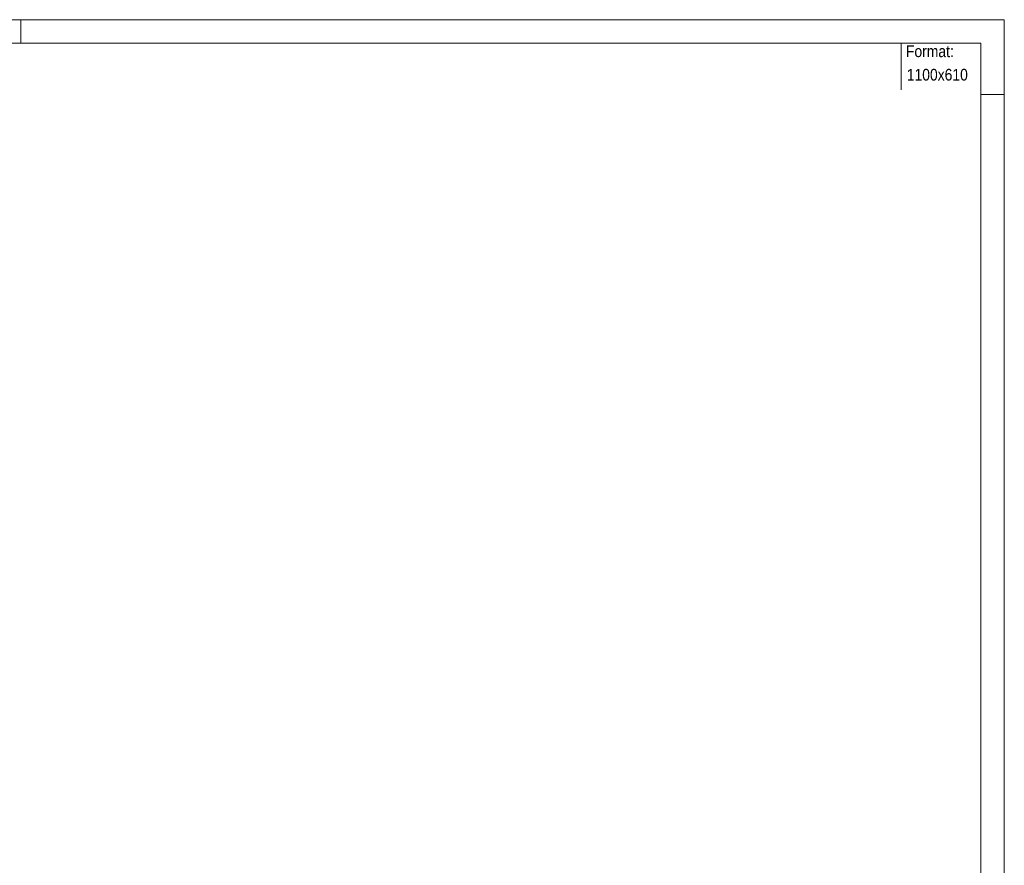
# Model space of a CAD drawing. Header units: millimetres. Extents: x -981 to 119, y -271 to 339.
# Tile 16 of 16: x -91 to 119, y 158 to 339. Entities that reach past the tile are written whole.
import ezdxf

# ---------------------------------------------------------------- set-up
doc = ezdxf.new("R2010")
doc.units = ezdxf.units.MM
doc.linetypes.add('XKITLINE00', pattern=[0])
doc.layers.add('Arkusz rysunku', color=3, linetype='Continuous', lineweight=0)
doc.layers.add('Inny typ obiektu', color=7, linetype='Continuous', lineweight=0)
doc.styles.add('ARIAL', font='ARIAL.TTF')

msp = doc.modelspace()

# ---------------------------------------------------------------- linework, layer by layer
at = {"layer": 'Arkusz rysunku', "linetype": 'XKITLINE00', "lineweight": 0}
for p, q in [((118.87, 339), (-981.13, 339)), ((-91.13, 334), (-91.13, 339)), ((118.87, -271), (118.87, 339)), ((113.87, 334), (-976.13, 334)), ((113.87, -266), (113.87, 334)), ((118.87, 323), (113.87, 323))]:
    msp.add_line(p, q, dxfattribs=at)
at = {"layer": 'Inny typ obiektu', "linetype": 'XKITLINE00', "lineweight": 0}
msp.add_line((96.87, 334), (96.87, 324), dxfattribs=at)

# ---------------------------------------------------------------- texts
at = {"layer": 'Inny typ obiektu', "style": 'ARIAL', "width": 0.85}
for s, p in [('Format:', (97.87, 331)), ('1100x610', (98.05, 326))]:
    msp.add_text(s, height=2.5, dxfattribs=at).set_placement(p)

doc.saveas('drawing.dxf')
